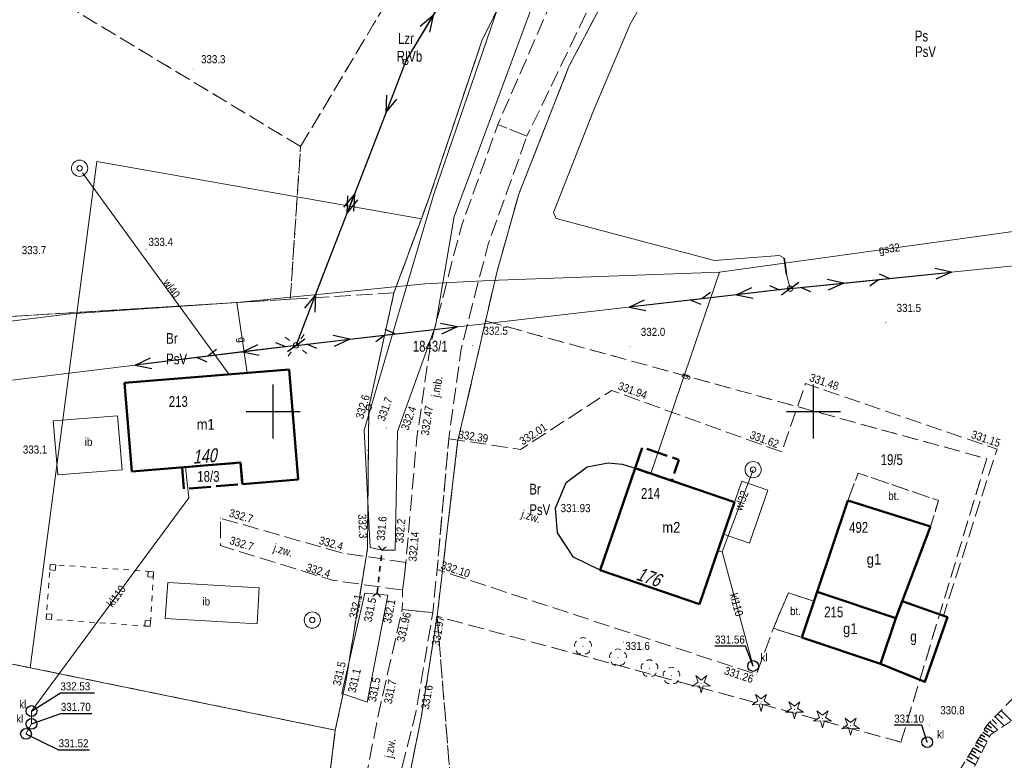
# Model space of a CAD drawing. Header units: metres. Extents: x 7523615 to 7533948, y 5492686 to 5502120.
# Tile 108 of 256: x 7529727 to 7529818, y 5497968 to 5498036. Entities that reach past the tile are written whole.
import ezdxf
from ezdxf.enums import TextEntityAlignment as Align

# ---------------------------------------------------------------- set-up
doc = ezdxf.new("R2010")
doc.units = ezdxf.units.M
for name, pattern in [('1.0_0.5', [1.5, 1, -0.5]), ('1.5_0.5', [2, 1.5, -0.5]), ('2.0_0.5', [2.5, 2, -0.5]), ('219-500', [0]), ('egkk-500', [2, 1.5, -0.5]), ('egug-500', [1, 0.5, -0.5]), ('otda_500', [1, 0.5, -0.5]), ('otkz_500', [1, 0.5, -0.5]), ('suep_nn_500', [0]), ('sutp_500', [0])]:
    doc.linetypes.add(name, pattern=pattern)
doc.layers.get('0').update_dxf_attribs({"color": 2, "lineweight": 5})
doc.styles.get("Standard").update_dxf_attribs({"font": 'Working1250', "width": 0.75})

# ---------------------------------------------------------------- blocks, each defined once
blk = doc.blocks.new('203')
at = {"linetype": 'Continuous', "lineweight": 0}
h = blk.add_hatch(color=0, dxfattribs=at)
edge = h.paths.add_edge_path()
edge.add_arc((0, 0), 0.045, 0, 360)
blk = doc.blocks.new('202')
at = {"color": 0, "linetype": 'Continuous', "lineweight": 0}
blk.add_circle((0, 0), 0.25, dxfattribs=at)
blk = doc.blocks.new('US13')
at = {"color": 0, "linetype": 'Continuous', "lineweight": 13}
for radius in [0.75, 0.25]:
    blk.add_circle((0, 0), radius, dxfattribs=at)
blk = doc.blocks.new('PW01')
at = {"linetype": 'Continuous', "lineweight": 13}
h = blk.add_hatch(color=0, dxfattribs=at)
edge = h.paths.add_edge_path()
edge.add_arc((0, 0), 0.045, 0, 360)
blk = doc.blocks.new('US15')
at = {"color": 0, "linetype": 'Continuous', "lineweight": 13}
blk.add_circle((0, 0), 0.25, dxfattribs=at)
blk = doc.blocks.new('SM01')
at = {"color": 0, "linetype": 'Continuous', "lineweight": 13}
for p, q in [((-0.53, 0.531), (-0.883, 0.884)), ((0.531, 0.531), (0.884, 0.884)), ((-0.53, -0.53), (-0.883, -0.883)), ((0.531, -0.53), (0.884, -0.883))]:
    blk.add_line(p, q, dxfattribs=at)
blk.add_circle((0, 0), 0.25, dxfattribs=at)
blk = doc.blocks.new('SUEP1')
at = {"color": 0, "linetype": 'Continuous'}
for p, q in [((0, 0), (5, 0)), ((5, 0), (3.5, 0.5)), ((5, 0), (3.5, -0.5)), ((5, 0), (15, 0)), ((15, 0), (13.5, 0.5)), ((15, 0), (13.5, -0.5))]:
    blk.add_line(p, q, dxfattribs=at)
blk = doc.blocks.new('SUTP')
at = {"color": 0, "linetype": 'Continuous'}
for p, q in [((0, 0), (0.866, 0.5)), ((0, 0), (9.232, 0)), ((1.866, -0.5), (1, 0)), ((7.366, -0.5), (8.232, 0)), ((9.232, 0), (8.366, 0.5))]:
    blk.add_line(p, q, dxfattribs=at)
blk = doc.blocks.new('IB05')
at = {"color": 0, "linetype": 'Continuous', "lineweight": 13}
for q in [(0.354, 0.354), (0.354, -0.354)]:
    blk.add_line((0, 0), q, dxfattribs=at)
blk = doc.blocks.new('OP011')
at = {"linetype": 'Continuous', "lineweight": 13}
h = blk.add_hatch(color=0, dxfattribs=at)
edge = h.paths.add_edge_path()
edge.add_arc((0, 0), 0.05, 0, 360)
at = {"color": 0, "linetype": 'Continuous', "lineweight": 13}
for p, q in [((-0.828, -0.268), (-0.283, 0.093)), ((-0.283, 0.093), (-0.512, 0.706)), ((-0.512, 0.706), (0, 0.299)), ((0, 0.299), (0.512, 0.706)), ((0.512, 0.706), (0.283, 0.093)), ((0.283, 0.093), (0.828, -0.268)), ((-0.175, -0.24), (-0.828, -0.268)), ((0, -0.87), (-0.175, -0.24)), ((0.175, -0.24), (0, -0.87)), ((0.828, -0.268), (0.175, -0.24))]:
    blk.add_line(p, q, dxfattribs=at)
blk = doc.blocks.new('OP021')
at = {"linetype": 'Continuous', "lineweight": 13}
h = blk.add_hatch(color=0, dxfattribs=at)
edge = h.paths.add_edge_path()
edge.add_arc((0, 0), 0.05, 0, 360)
at = {"color": 0, "linetype": 'Continuous', "lineweight": 13}
for centre, start, end in [((-0.38, 0.124), 121.308, 202.548), ((0, 0.4), 49.272, 130.728), ((0.38, 0.124), 337.452, 58.692), ((-0.235, -0.324), 193.221, 274.871), ((0.235, -0.324), 265.129, 346.779)]:
    blk.add_arc(centre, 0.4, start, end, dxfattribs=at)
blk = doc.blocks.new('SUKM')
at = {"color": 0, "linetype": 'Continuous'}
blk.add_circle((0, 0), 0.5, dxfattribs=at)
blk = doc.blocks.new('IB10')
at = {"color": 0, "linetype": 'Continuous', "lineweight": 13}
for p, q in [((0, 0), (0, 0.5)), ((0, 0.5), (0.5, 0.5)), ((0, 0), (0.5, 0)), ((0.5, 0), (0.5, 0.5))]:
    blk.add_line(p, q, dxfattribs=at)
blk = doc.blocks.new('RAMKA500K')
at = {"color": 0}
for p, q in [((147.5, 250), (152.5, 250)), ((150, 247.5), (150, 250)), ((197.5, 250), (202.5, 250)), ((200, 247.5), (200, 250)), ((150, 0), (150, 2.5)), ((200, 0), (200, 2.5)), ((147.5, 0), (152.5, 0)), ((197.5, 0), (202.5, 0))]:
    blk.add_line(p, q, dxfattribs=at)

msp = doc.modelspace()

# ---------------------------------------------------------------- linework, layer by layer
at = {"layer": '000 Inne (niezydentyfikowane)', "color": 7, "linetype": 'CONTINUOUS', "lineweight": 25, "flags": 128}
for points in [[(7529817.06, 5497972.03), (7529817.52, 5497971.58)], [(7529817.35, 5497972.33), (7529818.33, 5497971.37)], [(7529816.3, 5497971.25), (7529817.04, 5497970.52)], [(7529816.53, 5497971.49), (7529816.93, 5497971.1)], [(7529816.79, 5497971.75), (7529817.64, 5497970.92)], [(7529815.65, 5497970.32), (7529816.31, 5497969.93)], [(7529815.79, 5497970.54), (7529816.12, 5497970.34)], [(7529815.92, 5497970.77), (7529816.7, 5497970.3)], [(7529816.07, 5497971.02), (7529816.47, 5497970.72)], [(7529815.09, 5497969.39), (7529815.81, 5497968.95)], [(7529815.24, 5497969.63), (7529815.59, 5497969.42)], [(7529815.38, 5497969.87), (7529816.07, 5497969.45)], [(7529815.52, 5497970.1), (7529815.86, 5497969.89)], [(7529814.64, 5497968.63), (7529815.02, 5497968.4)], [(7529814.79, 5497968.89), (7529815.54, 5497968.44)], [(7529814.94, 5497969.14), (7529815.31, 5497968.92)], [(7529814.15, 5497967.82), (7529814.97, 5497967.33)], [(7529814.32, 5497968.1), (7529814.72, 5497967.86)], [(7529814.48, 5497968.37), (7529815.26, 5497967.9)]]:
    msp.add_lwpolyline(points, dxfattribs=at)
at = {"layer": '217-kontur klasyfikacyjny', "color": 7, "linetype": 'egkk-500', "lineweight": 18, "flags": 128}
for points in [[(7529769.31, 5498034.32), (7529775.93, 5498047.72)], [(7529785.21, 5498046.83), (7529777.37, 5498031.95)], [(7529752.54, 5498024.53), (7529718.16, 5498045.26)], [(7529752.54, 5498024.53), (7529760.51, 5498037.9)], [(7529764.41, 5498019.73), (7529769.31, 5498034.32)], [(7529777.37, 5498031.95), (7529772.72, 5498020.11)], [(7529751.58, 5498010.39), (7529752.54, 5498024.53)], [(7529763.71, 5498017.85), (7529764.41, 5498019.73)], [(7529772.72, 5498020.11), (7529770.72, 5498013)], [(7529761.18, 5498010.98), (7529763.71, 5498017.85)], [(7529770.72, 5498013), (7529769.66, 5498008.39)], [(7529723.77, 5498008.67), (7529751.58, 5498010.39)], [(7529761.18, 5498010.98), (7529751.58, 5498010.39)], [(7529760.08, 5498006.01), (7529761.18, 5498010.98)], [(7529769.66, 5498008.39), (7529767.07, 5497997.18)], [(7529769.66, 5498008.39), (7529816.02, 5497995.64)], [(7529758.84, 5498000.38), (7529760.08, 5498006.01)], [(7529758.72, 5497987.29), (7529758.84, 5498000.38)], [(7529767.07, 5497997.18), (7529765.17, 5497981.05)], [(7529816.02, 5497995.64), (7529808.09, 5497969.41)], [(7529756.75, 5497975.16), (7529758.72, 5497987.29)], [(7529765.17, 5497981.05), (7529763.69, 5497971.64)], [(7529766.45, 5497965.33), (7529765.17, 5497981.05)], [(7529808.09, 5497969.41), (7529765.17, 5497981.05)], [(7529727.53, 5497976.29), (7529721.91, 5497977.44)], [(7529755.75, 5497970.51), (7529727.53, 5497976.29)], [(7529755.75, 5497970.51), (7529756.75, 5497975.16)], [(7529763.69, 5497971.64), (7529759.14, 5497949.01)], [(7529754.29, 5497958.71), (7529755.75, 5497970.51)]]:
    msp.add_lwpolyline(points, dxfattribs=at)
at = {"layer": '218-kontur użytku gruntowego', "color": 7, "linetype": 'egug-500', "lineweight": 18, "flags": 128}
for points in [[(7529775.93, 5498047.72), (7529769.31, 5498034.32)], [(7529785.21, 5498046.83), (7529777.37, 5498031.95)], [(7529752.54, 5498024.53), (7529718.16, 5498045.26)], [(7529760.51, 5498037.9), (7529752.54, 5498024.53)], [(7529769.31, 5498034.32), (7529764.41, 5498019.73)], [(7529777.37, 5498031.95), (7529772.72, 5498020.11)], [(7529752.54, 5498024.53), (7529751.58, 5498010.39)], [(7529764.41, 5498019.73), (7529763.71, 5498017.85)], [(7529772.72, 5498020.11), (7529770.72, 5498013)], [(7529763.71, 5498017.85), (7529761.18, 5498010.98)], [(7529770.72, 5498013), (7529769.66, 5498008.39)], [(7529751.58, 5498010.39), (7529723.77, 5498008.67)], [(7529761.18, 5498010.98), (7529751.58, 5498010.39)], [(7529760.08, 5498006.01), (7529761.18, 5498010.98)], [(7529769.66, 5498008.39), (7529767.07, 5497997.18)], [(7529769.66, 5498008.39), (7529816.02, 5497995.64)], [(7529758.84, 5498000.38), (7529760.08, 5498006.01)], [(7529758.72, 5497987.29), (7529758.84, 5498000.38)], [(7529767.07, 5497997.18), (7529765.17, 5497981.05)], [(7529816.02, 5497995.64), (7529808.09, 5497969.41)], [(7529756.75, 5497975.16), (7529758.72, 5497987.29)], [(7529763.69, 5497971.64), (7529765.17, 5497981.05)], [(7529765.17, 5497981.05), (7529766.45, 5497965.33)], [(7529808.09, 5497969.41), (7529765.17, 5497981.05)], [(7529727.53, 5497976.29), (7529721.91, 5497977.44)], [(7529755.75, 5497970.51), (7529727.53, 5497976.29)], [(7529755.75, 5497970.51), (7529756.75, 5497975.16)], [(7529759.14, 5497949.01), (7529763.69, 5497971.64)], [(7529754.29, 5497958.71), (7529755.75, 5497970.51)]]:
    msp.add_lwpolyline(points, dxfattribs=at)
at = {"layer": '219-działka ewidencyjna', "color": 3, "linetype": '219-500', "lineweight": 18, "flags": 128}
for points in [[(7529769.31, 5498034.32), (7529775.93, 5498047.72)], [(7529777.37, 5498031.95), (7529785.21, 5498046.83)], [(7529764.41, 5498019.73), (7529769.31, 5498034.32)], [(7529772.72, 5498020.11), (7529777.37, 5498031.95)], [(7529727.53, 5497976.29), (7529733.68, 5498023.14)], [(7529733.68, 5498023.14), (7529763.71, 5498017.85)], [(7529763.71, 5498017.85), (7529764.41, 5498019.73)], [(7529770.72, 5498013), (7529772.72, 5498020.11)], [(7529761.18, 5498010.98), (7529763.71, 5498017.85)], [(7529767.07, 5497997.18), (7529770.72, 5498013)], [(7529758.84, 5498000.38), (7529761.18, 5498010.98)], [(7529758.72, 5497987.29), (7529758.84, 5498000.38)], [(7529765.17, 5497981.05), (7529767.07, 5497997.18)], [(7529756.75, 5497975.16), (7529758.72, 5497987.29)], [(7529705.54, 5497980.79), (7529727.53, 5497976.29)], [(7529763.69, 5497971.64), (7529765.17, 5497981.05)], [(7529727.53, 5497976.29), (7529755.75, 5497970.51)], [(7529755.75, 5497970.51), (7529756.75, 5497975.16)], [(7529759.14, 5497949.01), (7529763.69, 5497971.64)], [(7529753.29, 5497950.59), (7529755.75, 5497970.51)]]:
    msp.add_lwpolyline(points, dxfattribs=at)
at = {"layer": '312-budynek ewidencyjny', "color": 7, "linetype": 'CONTINUOUS', "lineweight": 50, "flags": 128}
for points in [[(7529736.26, 5498002.65), (7529751.47, 5498003.9)], [(7529751.47, 5498003.9), (7529752.31, 5497993.71)], [(7529736.93, 5497994.45), (7529736.26, 5498002.65)], [(7529746.99, 5497995.28), (7529736.93, 5497994.45)], [(7529747.15, 5497993.29), (7529746.99, 5497995.28)], [(7529780.26, 5497985.31), (7529783.49, 5497994.75)], [(7529783.49, 5497994.75), (7529792.68, 5497991.61)], [(7529752.31, 5497993.71), (7529747.15, 5497993.29)], [(7529792.68, 5497991.61), (7529789.45, 5497982.17)], [(7529800.33, 5497983.32), (7529803.17, 5497991.76)], [(7529803.17, 5497991.76), (7529810.82, 5497989.37)], [(7529810.82, 5497989.37), (7529807.61, 5497980.89)], [(7529789.45, 5497982.17), (7529780.26, 5497985.31)], [(7529798.92, 5497979.09), (7529800.33, 5497983.32)], [(7529800.33, 5497983.32), (7529807.61, 5497980.89)], [(7529807.61, 5497980.89), (7529806.2, 5497976.66)], [(7529806.2, 5497976.66), (7529798.92, 5497979.09)]]:
    msp.add_lwpolyline(points, dxfattribs=at)
at = {"layer": '352-schody', "color": 7, "linetype": 'CONTINUOUS', "lineweight": 18, "flags": 128}
msp.add_lwpolyline([(7529791.66, 5497988.64), (7529793.35, 5497993.56), (7529795.76, 5497992.73), (7529794.08, 5497987.81)], close=True, dxfattribs=at)
msp.add_lwpolyline([(7529791.66, 5497988.64), (7529793.35, 5497993.56), (7529795.76, 5497992.73), (7529794.08, 5497987.81)], close=True, dxfattribs=at)
at = {"layer": 'blok - nawis', "color": 7, "linetype": '2.0_0.5', "lineweight": 50, "flags": 128}
for points in [[(7529783.49, 5497994.75), (7529784.16, 5497996.7), (7529787.55, 5497995.54), (7529786.88, 5497993.59)], [(7529741.57, 5497994.83), (7529741.73, 5497992.84), (7529747.15, 5497993.29), (7529746.99, 5497995.28)]]:
    msp.add_lwpolyline(points, close=True, dxfattribs=at)
at = {"layer": 'budynek', "color": 7, "linetype": 'CONTINUOUS', "lineweight": 50, "flags": 128}
msp.add_lwpolyline([(7529808.2, 5497982.45), (7529812.38, 5497980.96), (7529810.3, 5497974.98), (7529806.2, 5497976.66), (7529807.61, 5497980.89)], close=True, dxfattribs=at)
at = {"layer": 'inna budowla', "color": 7, "linetype": 'CONTINUOUS', "lineweight": 18, "flags": 128}
for points in [[(7529729.64, 5497999.13), (7529735.59, 5497999.61), (7529736.03, 5497994.61), (7529730.07, 5497994.15)], [(7529740.25, 5497984.18), (7529748.71, 5497983.7), (7529748.52, 5497980.34), (7529740.01, 5497980.84)]]:
    msp.add_lwpolyline(points, close=True, dxfattribs=at)
at = {"layer": 'jezdnia', "color": 7, "linetype": '1.5_0.5', "lineweight": 18, "flags": 128}
for points in [[(7529773.48, 5498025.48), (7529770.79, 5498026.57), (7529778.45, 5498044.14), (7529782.41, 5498044.07)], [(7529764.77, 5497981.39), (7529761.95, 5497981.67), (7529761.98, 5497983.48), (7529762.28, 5497986.04), (7529763.3, 5497997.61), (7529764.56, 5498006.22), (7529767.42, 5498017.16), (7529770.79, 5498026.57), (7529773.48, 5498025.48), (7529769.89, 5498015.5), (7529767.39, 5498005.81), (7529766.25, 5497997.49), (7529765.17, 5497985.37)], [(7529766.25, 5497997.49), (7529772.9, 5497996.5), (7529781.33, 5498001.96), (7529797.05, 5497996.26), (7529799.26, 5498002.6), (7529816.98, 5497996.53), (7529812.01, 5497981.1), (7529808.2, 5497982.45), (7529810.82, 5497989.37), (7529811.57, 5497991.77), (7529804.12, 5497994.3), (7529803.17, 5497991.76), (7529800.33, 5497983.32), (7529800.04, 5497982.44), (7529797.67, 5497983.23), (7529796.28, 5497979.94), (7529798.92, 5497979.09), (7529796.28, 5497979.94), (7529794.71, 5497975.68), (7529765.17, 5497985.37)], [(7529762.28, 5497986.04), (7529756.47, 5497986.88), (7529745.14, 5497990.13), (7529745.12, 5497987.6), (7529755.45, 5497984.39), (7529761.98, 5497983.48)], [(7529761.95, 5497981.67), (7529764.77, 5497981.39), (7529763.23, 5497972.31), (7529758.8, 5497954.4), (7529757.34, 5497946.49), (7529754.13, 5497919.66), (7529750.53, 5497897.07), (7529746.67, 5497880.32), (7529741.98, 5497871.4), (7529739.52, 5497872.2), (7529742.24, 5497880.75), (7529747.25, 5497899.18), (7529751.41, 5497920.43), (7529754.54, 5497946.52), (7529756.37, 5497955.14), (7529759.99, 5497973.17)]]:
    msp.add_lwpolyline(points, close=True, dxfattribs=at)
at = {"layer": 'krawężnik', "color": 7, "linetype": 'CONTINUOUS', "lineweight": 25, "flags": 128}
msp.add_lwpolyline([(7529780.26, 5497985.31), (7529777.8, 5497986.52), (7529776.32, 5497988.77), (7529776.12, 5497991.07), (7529777.11, 5497993.42), (7529779.06, 5497994.88), (7529781, 5497995.27), (7529782.3, 5497995.12), (7529783.49, 5497994.75)], dxfattribs=at)
at = {"layer": 'obszar utwardzony', "color": 7, "linetype": '1.5_0.5', "lineweight": 18, "flags": 128}
for points in [[(7529803.17, 5497991.76), (7529804.12, 5497994.3), (7529811.57, 5497991.77), (7529810.82, 5497989.37)], [(7529798.92, 5497979.09), (7529796.28, 5497979.94), (7529797.67, 5497983.23), (7529800.04, 5497982.44)]]:
    msp.add_lwpolyline(points, close=True, dxfattribs=at)
at = {"layer": 'obudowa ochronna przewodu', "color": 7, "linetype": 'CONTINUOUS', "lineweight": 35, "flags": 128}
msp.add_lwpolyline([(7529797.29, 5498014.21), (7529797.51, 5498012.7)], dxfattribs=at)
at = {"layer": 'przepust', "color": 7, "linetype": 'otkz_500', "lineweight": 35, "flags": 128}
msp.add_lwpolyline([(7529759.62, 5497983.21), (7529760.07, 5497987.17)], dxfattribs=at)
at = {"layer": 'przewód elektroenergetyczny niskiego napięcia', "color": 1, "linetype": 'suep_nn_500', "lineweight": 18, "flags": 128}
for points in [[(7529777.07, 5498057.07), (7529762.24, 5498032.37)], [(7529762.24, 5498032.37), (7529752.12, 5498006.13)], [(7529752.12, 5498006.13), (7529762.24, 5498032.37)], [(7529839.24, 5498015.6), (7529797.83, 5498011.38)], [(7529797.83, 5498011.38), (7529752.12, 5498006.13)], [(7529752.12, 5498006.13), (7529708.61, 5498000.81)], [(7529708.61, 5498000.81), (7529752.12, 5498006.13)]]:
    msp.add_lwpolyline(points, dxfattribs=at)
at = {"layer": 'przewód elektroenergetyczny podziemny', "color": 7, "linetype": 'CONTINUOUS', "lineweight": 18, "flags": 128}
msp.add_lwpolyline([(7529797.83, 5498011.38), (7529797.51, 5498012.7), (7529797.29, 5498014.21), (7529796.86, 5498014.45), (7529790.82, 5498013.98), (7529776.19, 5498017.88), (7529775.94, 5498018.42), (7529779.61, 5498027.76), (7529783.03, 5498035.85), (7529791.16, 5498050.13)], dxfattribs=at)
at = {"layer": 'przewód gazowy', "color": 7, "linetype": 'CONTINUOUS', "lineweight": 18, "flags": 128}
for points in [[(7530016.36, 5498040.68), (7529919.65, 5498030.36), (7529885.85, 5498025.86), (7529871.28, 5498023.76), (7529850.08, 5498021.06), (7529791.3, 5498012.9), (7529770.03, 5498012.12), (7529764.03, 5498011.81), (7529746.64, 5498010.11), (7529731.22, 5498009.04), (7529716.44, 5498007.24), (7529716.05, 5498007.19), (7529708.05, 5498006.14)], [(7529784.93, 5497994.26), (7529791.3, 5498012.9)], [(7529747.59, 5498003.58), (7529746.64, 5498010.11)]]:
    msp.add_lwpolyline(points, dxfattribs=at)
at = {"layer": 'przewód kanalizacyjny', "color": 7, "linetype": 'CONTINUOUS', "lineweight": 18, "flags": 128}
for points in [[(7529741.9, 5497994.86), (7529742.19, 5497992.02), (7529727.64, 5497972.28), (7529727.64, 5497971.09), (7529727.13, 5497970.17)], [(7529791.14, 5497987.1), (7529791.54, 5497987.02), (7529794.41, 5497976.45)]]:
    msp.add_lwpolyline(points, dxfattribs=at)
at = {"layer": 'przewód telekomunikacyjny napowietrzny', "color": 30, "linetype": 'sutp_500', "lineweight": 18, "flags": 128}
for points in [[(7529797.83, 5498011.38), (7529839.24, 5498015.6)], [(7529752.12, 5498006.13), (7529797.83, 5498011.38)], [(7529708.61, 5498000.81), (7529752.12, 5498006.13)]]:
    msp.add_lwpolyline(points, dxfattribs=at)
at = {"layer": 'przewód wodociągowy', "color": 7, "linetype": 'CONTINUOUS', "lineweight": 18, "flags": 128}
for points in [[(7529732.35, 5498022.1), (7529745.92, 5498003.44)], [(7529794.41, 5497994.62), (7529791.54, 5497987.02), (7529791.14, 5497987.1)]]:
    msp.add_lwpolyline(points, dxfattribs=at)
at = {"layer": 'rzędna-Atr2', "color": 7, "flags": 128}
for points in [[(7529794.41, 5497976.45), (7529793.7, 5497978.29), (7529790.878, 5497978.29)], [(7529727.64, 5497972.28), (7529730.31, 5497973.96), (7529733.456, 5497973.96)], [(7529727.64, 5497971.09), (7529730.36, 5497972.06), (7529733.208, 5497972.06)], [(7529810.52, 5497969.4), (7529810.02, 5497970.97), (7529807.464, 5497970.97)], [(7529727.13, 5497970.17), (7529730.15, 5497968.69), (7529733.004, 5497968.69)]]:
    msp.add_lwpolyline(points, dxfattribs=at)
at = {"layer": 'rów przydrożny (poligon)', "color": 7, "linetype": 'CONTINUOUS', "lineweight": 18, "flags": 128}
for points in [[(7529775.16, 5498040.33), (7529773.83, 5498037.2), (7529766.76, 5498018.05), (7529765.01, 5498007.93), (7529761.49, 5497998.17), (7529761.3, 5497987.18), (7529760.07, 5497987.17), (7529758.97, 5497987.43), (7529758.43, 5497998.28), (7529764.87, 5498020.11), (7529771.12, 5498038.4), (7529772.99, 5498042.11), (7529776.42, 5498047.82), (7529777.83, 5498047)], [(7529758.69, 5497973.11), (7529757.46, 5497973.52), (7529756.34, 5497973.9), (7529758.48, 5497983.18), (7529760.6, 5497983.02)]]:
    msp.add_lwpolyline(points, close=True, dxfattribs=at)
at = {"layer": 'skarpa nieumocniona', "color": 7, "linetype": '1.0_0.5', "lineweight": 18, "flags": 128}
msp.add_lwpolyline([(7529773.66, 5497944.97), (7529791.81, 5497941.12), (7529805.05, 5497952.68), (7529816.08, 5497971.03), (7529823.9, 5497979.01), (7529830.75, 5497984.59), (7529863.7, 5497995.37), (7529942.13, 5497999.34), (7529963.67, 5497991.66), (7529978.2, 5497989.25), (7530010.22, 5497983.66), (7530079, 5498014.41), (7530087.01, 5498016.52), (7530101.62, 5498018.66), (7530137.89, 5498002.42), (7530153.3, 5497986.52), (7530171.71, 5497975.16), (7530183.75, 5497966.81), (7530195.09, 5497960.3), (7530208.15, 5497962.05), (7530232.11, 5497985.01), (7530249.04, 5497991.55), (7530269.14, 5497989.86), (7530279.2, 5497995.49), (7530298.15, 5498001.46), (7530301.96, 5498001.89), (7530291.81, 5497997.59), (7530278.68, 5497993.15), (7530269.2, 5497984.47), (7530250.53, 5497987.21), (7530237.16, 5497983.8), (7530209.92, 5497958.83), (7530207.02, 5497957.14), (7530194.25, 5497956.6), (7530173.65, 5497967.43), (7530150.05, 5497984.1), (7530100.63, 5498012.2), (7530087.03, 5498011.65), (7530008.86, 5497977.07), (7529965.46, 5497985.17), (7529941.53, 5497993.5), (7529862.97, 5497989.86), (7529831.82, 5497980.25), (7529816.41, 5497970.11), (7529805.98, 5497949.97), (7529794.45, 5497938.31), (7529774.46, 5497939.9)], close=True, dxfattribs=at)
msp.add_lwpolyline([(7529773.66, 5497944.97), (7529791.81, 5497941.12), (7529805.05, 5497952.68), (7529816.08, 5497971.03), (7529823.9, 5497979.01), (7529830.75, 5497984.59), (7529863.7, 5497995.37), (7529942.13, 5497999.34), (7529963.67, 5497991.66), (7529978.2, 5497989.25), (7530010.22, 5497983.66), (7530079, 5498014.41), (7530087.01, 5498016.52), (7530101.62, 5498018.66), (7530137.89, 5498002.42), (7530153.3, 5497986.52), (7530171.71, 5497975.16), (7530183.75, 5497966.81), (7530195.09, 5497960.3), (7530208.15, 5497962.05), (7530232.11, 5497985.01), (7530249.04, 5497991.55), (7530269.14, 5497989.86), (7530279.2, 5497995.49), (7530298.15, 5498001.46), (7530301.96, 5498001.89), (7530291.81, 5497997.59), (7530278.68, 5497993.15), (7530269.2, 5497984.47), (7530250.53, 5497987.21), (7530237.16, 5497983.8), (7530209.92, 5497958.83), (7530207.02, 5497957.14), (7530194.25, 5497956.6), (7530173.65, 5497967.43), (7530150.05, 5497984.1), (7530100.63, 5498012.2), (7530087.03, 5498011.65), (7530008.86, 5497977.07), (7529965.46, 5497985.17), (7529941.53, 5497993.5), (7529862.97, 5497989.86), (7529831.82, 5497980.25), (7529816.41, 5497970.11), (7529805.98, 5497949.97), (7529794.45, 5497938.31), (7529774.46, 5497939.9)], close=True, dxfattribs=at)
at = {"layer": 'wiata', "color": 7, "linetype": 'otda_500', "lineweight": 18, "flags": 128}
msp.add_lwpolyline([(7529728.99, 5497980.79), (7529738.62, 5497980.12), (7529738.93, 5497985.18), (7529729.38, 5497985.84)], close=True, dxfattribs=at)

# ---------------------------------------------------------------- block references
at = {"layer": '202-punkt graniczny', "color": 7, "linetype": 'CONTINUOUS', "lineweight": 18}
msp.add_blockref('202', (7529758.84, 5498000.38), dxfattribs=at)
at = {"layer": '203-punkt graniczny', "color": 3, "linetype": 'CONTINUOUS', "lineweight": 18}
for p in [(7529769.31, 5498034.32), (7529777.37, 5498031.95), (7529733.68, 5498023.14), (7529764.41, 5498019.73), (7529772.72, 5498020.11), (7529763.71, 5498017.85), (7529770.72, 5498013), (7529761.18, 5498010.98), (7529767.07, 5497997.18), (7529758.72, 5497987.29), (7529765.17, 5497981.05), (7529727.53, 5497976.29), (7529756.75, 5497975.16), (7529763.69, 5497971.64), (7529755.75, 5497970.51)]:
    msp.add_blockref('203', p, dxfattribs=at)
at = {"layer": 'drzewo iglaste', "color": 7, "linetype": 'CONTINUOUS', "lineweight": 18}
for p in [(7529789.61, 5497974.85), (7529795.14, 5497973.12), (7529798.23, 5497972.43), (7529800.83, 5497971.6), (7529803.43, 5497970.91)]:
    msp.add_blockref('OP011', p, dxfattribs=at)
at = {"layer": 'drzewo liściaste', "color": 7, "linetype": 'CONTINUOUS', "lineweight": 18}
for p in [(7529778.66, 5497978.29), (7529781.9, 5497977.24), (7529784.82, 5497976.23), (7529786.85, 5497975.54)]:
    msp.add_blockref('OP021', p, dxfattribs=at)
at = {"layer": 'latarnia', "color": 7, "linetype": 'CONTINUOUS', "lineweight": 18, "rotation": 8.276}
msp.add_blockref('SM01', (7529752.12, 5498006.13), dxfattribs=at)
at = {"layer": 'osadnik  szambo', "color": 7, "linetype": 'CONTINUOUS', "lineweight": 18}
for p in [(7529794.41, 5497976.45), (7529727.64, 5497972.28), (7529727.64, 5497971.09), (7529727.13, 5497970.17), (7529810.52, 5497969.4)]:
    msp.add_blockref('SUKM', p, dxfattribs=at)
at = {"layer": 'pikieta naturalna', "color": 7, "linetype": 'CONTINUOUS', "lineweight": 13}
for p in [(7529742.61, 5498031.71), (7529738.25, 5498015.02), (7529806.69, 5498008.22), (7529768.46, 5498006.11), (7529783.02, 5498006), (7529760.47, 5497998.49), (7529758.43, 5497998.28), (7529761.49, 5497998.17), (7529745.14, 5497990.13), (7529745.12, 5497987.6), (7529756.47, 5497986.88), (7529758.97, 5497987.43), (7529760.07, 5497987.17), (7529761.3, 5497987.18), (7529755.45, 5497984.39), (7529758.48, 5497983.18), (7529759.62, 5497983.21), (7529760.6, 5497983.02), (7529782.4, 5497978.66), (7529756.34, 5497973.9), (7529757.46, 5497973.52), (7529758.69, 5497973.11), (7529759.99, 5497973.17), (7529763.23, 5497972.31), (7529810.72, 5497970.98)]:
    msp.add_blockref('PW01', p, dxfattribs=at)
at = {"layer": 'pikieta sztuczna', "color": 7, "linetype": 'CONTINUOUS', "lineweight": 13}
for p in [(7529799.26, 5498002.6), (7529781.33, 5498001.96), (7529763.3, 5497997.61), (7529766.25, 5497997.49), (7529772.9, 5497996.5), (7529797.05, 5497996.26), (7529816.98, 5497996.53), (7529776.12, 5497991.07), (7529762.28, 5497986.04), (7529765.17, 5497985.37), (7529761.95, 5497981.67), (7529764.77, 5497981.39), (7529794.71, 5497975.68)]:
    msp.add_blockref('PW01', p, dxfattribs=at)
at = {"layer": 'przepust', "color": 7, "linetype": 'CONTINUOUS', "lineweight": 35}
for p, rotation in [((7529760.07, 5497987.17), 443.517), ((7529759.62, 5497983.21), 263.517)]:
    msp.add_blockref('IB05', p, dxfattribs=dict(at, rotation=rotation))
at = {"layer": 'przewód elektroenergetyczny niskiego napięcia', "color": 1, "linetype": 'CONTINUOUS', "lineweight": 18}
for p, rotation in [((7529762.24, 5498032.37), 59.019), ((7529762.24, 5498032.37), 248.91), ((7529752.12, 5498006.13), 68.91), ((7529797.83, 5498011.38), 5.819), ((7529797.83, 5498011.38), 186.552), ((7529752.12, 5498006.13), 6.552), ((7529752.12, 5498006.13), 186.971)]:
    msp.add_blockref('SUEP1', p, dxfattribs=dict(at, rotation=rotation))
at = {"layer": 'przewód telekomunikacyjny napowietrzny', "color": 30, "linetype": 'CONTINUOUS', "lineweight": 18}
for p, rotation in [((7529797.83, 5498011.38), 5.819), ((7529797.83, 5498011.38), 186.552), ((7529752.12, 5498006.13), 6.552), ((7529752.12, 5498006.13), 186.971)]:
    msp.add_blockref('SUTP', p, dxfattribs=dict(at, rotation=rotation))
at = {"layer": 'rzędna', "color": 7, "linetype": 'CONTINUOUS', "lineweight": 18}
for p in [(7529794.41, 5497976.45), (7529727.64, 5497972.28), (7529727.64, 5497971.09), (7529727.13, 5497970.17), (7529810.52, 5497969.4)]:
    msp.add_blockref('PW01', p, dxfattribs=at)
at = {"layer": 'studnia zwykła', "color": 7, "linetype": 'CONTINUOUS', "lineweight": 18}
for p in [(7529732.09, 5498022.52), (7529794.41, 5497994.62), (7529753.62, 5497980.7)]:
    msp.add_blockref('US13', p, dxfattribs=at)
at = {"layer": 'słup przewodów napowietrznych', "color": 7, "linetype": 'CONTINUOUS', "lineweight": 18}
for p in [(7529762.24, 5498032.37), (7529797.83, 5498011.38)]:
    msp.add_blockref('US15', p, dxfattribs=at)
at = {"layer": 'wiata', "color": 7, "linetype": 'CONTINUOUS', "lineweight": 18}
for p, rotation in [((7529729.38, 5497985.84), 265.584), ((7529738.93, 5497985.18), 176.047), ((7529728.99, 5497980.79), 356.02), ((7529738.62, 5497980.12), 86.494)]:
    msp.add_blockref('IB10', p, dxfattribs=dict(at, rotation=rotation))
at = {"layer": 'Wstawianie ramki sekcyjnej z opisem', "color": 7, "linetype": 'CONTINUOUS', "lineweight": 13}
for p in [(7529600, 5498000), (7529600, 5497750)]:
    msp.add_blockref('RAMKA500K', p, dxfattribs=at)

# ---------------------------------------------------------------- texts
at = {"layer": '209-oznaczenie konturu klasyfikacyjnego', "color": 7, "linetype": 'CONTINUOUS', "lineweight": 18, "width": 0.79}
for s, p in [('RIVb', (7529761.44, 5498033.38)), ('PsV', (7529809.39, 5498033.82)), ('PsV', (7529740.1, 5498005.37)), ('PsV', (7529773.7, 5497991.42))]:
    msp.add_text(s, height=1, dxfattribs=at).set_placement(p, align=Align.TOP_LEFT)
at = {"layer": '210-oznaczenie konturu użytku gruntowego', "color": 7, "linetype": 'CONTINUOUS', "lineweight": 18, "width": 0.79}
for s, p in [('Lzr', (7529761.55, 5498034.03)), ('Ps', (7529809.37, 5498034.26)), ('Br', (7529740.1, 5498006.27)), ('Br', (7529773.7, 5497992.32))]:
    msp.add_text(s, height=1, dxfattribs=at).set_placement(p)
at = {"layer": '211-numer działki ewidencyjnej', "color": 3, "linetype": 'CONTINUOUS', "lineweight": 18, "width": 0.79}
for s, p in [('1843/1', (7529762.92, 5498006.55)), ('19/5', (7529806.21, 5497996.05)), ('18/3', (7529742.98, 5497994.5))]:
    msp.add_text(s, height=1, dxfattribs=at).set_placement(p, align=Align.TOP_LEFT)
at = {"layer": '238-Punkt adresowy budynku', "color": 7, "linetype": 'CONTINUOUS', "lineweight": 25, "oblique": 15, "width": 0.79}
for s, rotation, p in [('140', 4.715, (7529743.69, 5497995.26)), ('176', 341.133, (7529784.54, 5497984.11))]:
    msp.add_text(s, height=1.25, rotation=rotation, dxfattribs=at).set_placement(p, align=Align.CENTER)
at = {"layer": '312-oznaczenie budynku ewidencyjnego', "color": 7, "linetype": 'CONTINUOUS', "lineweight": 18, "width": 0.79}
for s, p in [('213', (7529740.34, 5498000.43)), ('214', (7529784.03, 5497991.92)), ('492', (7529803.29, 5497988.78)), ('215', (7529800.99, 5497980.95))]:
    msp.add_text(s, height=1, dxfattribs=at).set_placement(p)
at = {"layer": '312-oznaczenie budynku ewidencyjnego-Atr117', "color": 7, "width": 0.9}
for s, p in [('m1', (7529743.76, 5497998.81)), ('m2', (7529786.84, 5497989.28)), ('g1', (7529805.59, 5497986.33)), ('g1', (7529803.4, 5497979.91))]:
    msp.add_text(s, height=1, dxfattribs=at).set_placement(p, align=Align.MIDDLE_CENTER)
at = {"layer": 'budynek-Atr117', "color": 7, "width": 0.8}
msp.add_text('g', height=1, dxfattribs=at).set_placement((7529808.95, 5497978.69))
at = {"layer": 'inna budowla-Atr17', "color": 7, "width": 0.9}
for p in [(7529732.57, 5497996.82), (7529743.46, 5497982.05)]:
    msp.add_text('ib', height=0.75, dxfattribs=at).set_placement(p)
at = {"layer": 'jezdnia-Atr17', "color": 7, "width": 0.9}
for s, rotation, p in [('j.mb.', 80.095, (7529765.35, 5498001.28)), ('j.zw.', 341.839, (7529772.89, 5497990.21)), ('j.zw.', -17.262, (7529749.96, 5497987.08)), ('j.zw.', 80.283, (7529761.04, 5497967.89))]:
    msp.add_text(s, height=0.75, rotation=rotation, dxfattribs=at).set_placement(p)
at = {"layer": 'obszar utwardzony-Atr17', "color": 7, "width": 0.9}
for p in [(7529806.91, 5497991.82), (7529797.83, 5497981.16)]:
    msp.add_text('bt.', height=0.75, dxfattribs=at).set_placement(p)
at = {"layer": 'osadnik  szambo-Atr17', "color": 7, "width": 0.9}
for p in [(7529795.09, 5497976.87), (7529726.5, 5497972.53), (7529726.23, 5497971.19), (7529811.43, 5497969.75)]:
    msp.add_text('kl', height=0.75, dxfattribs=at).set_placement(p)
at = {"layer": 'pikieta naturalna-Atr2', "color": 7, "width": 0.9}
for s, p in [('333.3', (7529743.33, 5498032.24)), ('333.4', (7529738.47, 5498015.33)), ('333.7', (7529726.74, 5498014.57)), ('331.5', (7529807.69, 5498009.22)), ('332.5', (7529769.46, 5498007.11)), ('332.0', (7529784.02, 5498007)), ('333.1', (7529726.84, 5497996.11)), ('331.6', (7529782.59, 5497977.93)), ('330.8', (7529811.72, 5497971.98))]:
    msp.add_text(s, height=0.75, dxfattribs=at).set_placement(p)
for s, rotation, p in [('332.6', 73.564, (7529758.32, 5497999.26)), ('331.7', 70.168, (7529760.3, 5497999.05)), ('332.4', 70.168, (7529762.5, 5497998.2)), ('332.7', 343.994, (7529745.85, 5497990.29)), ('332.3', 272.849, (7529757.86, 5497990.5)), ('331.6', 84.962, (7529760.31, 5497988.02)), ('332.2', 84.962, (7529762.04, 5497987.79)), ('332.7', -17.262, (7529745.9, 5497987.76)), ('332.4', 343.994, (7529754.18, 5497987.76)), ('332.4', -17.262, (7529752.99, 5497985.26)), ('332.1', 77.014, (7529757.74, 5497980.8)), ('331.5', 79.091, (7529759.12, 5497980.48)), ('332.1', 79.091, (7529760.9, 5497980.34)), ('331.5', 77.014, (7529756.23, 5497974.55)), ('331.1', 77.015, (7529757.62, 5497973.91)), ('331.5', 78.647, (7529759.5, 5497973.09)), ('331.7', 78.647, (7529760.97, 5497972.89)), ('331.6', 80.374, (7529764.41, 5497972.4))]:
    msp.add_text(s, height=0.75, rotation=rotation, dxfattribs=at).set_placement(p)
at = {"layer": 'pikieta sztuczna-Atr2', "color": 7, "width": 0.9}
for s, rotation, p in [('331.48', -18.909, (7529799.56, 5498002.85)), ('331.94', -19.93, (7529781.83, 5498002.07)), ('332.47', 81.674, (7529764.4, 5497997.75)), ('332.01', 32.931, (7529773.1, 5497996.86)), ('332.39', -8.468, (7529767.1, 5497997.53)), ('331.62', -19.93, (7529794.03, 5497997.54)), ('331.15', -18.909, (7529814.52, 5497997.58)), ('332.14', 84.962, (7529763.26, 5497986.09)), ('332.10', 341.839, (7529765.44, 5497985.47)), ('331.96', 77.015, (7529762.14, 5497978.63)), ('331.97', 80.374, (7529765.39, 5497978.28)), ('331.26', 341.839, (7529791.67, 5497975.71))]:
    msp.add_text(s, height=0.75, rotation=rotation, dxfattribs=at).set_placement(p)
msp.add_text('331.93', height=0.75, dxfattribs=at).set_placement((7529776.6, 5497990.69))
at = {"layer": 'przewód gazowy-Atr1', "color": 7, "width": 0.9}
for s, rotation, p in [('gs32', 7.903, (7529806.04, 5498014.95)), ('g', -81.716, (7529747.11, 5498006.9)), ('g', 71.126, (7529787.94, 5498003.06))]:
    msp.add_text(s, height=0.75, rotation=rotation, dxfattribs=at).set_placement(p, align=Align.MIDDLE_LEFT)
at = {"layer": 'przewód kanalizacyjny-Atr1', "color": 7, "width": 0.9}
for rotation, p in [(53.607, (7529734.84, 5497982.05)), (-74.809, (7529792.59, 5497983.17))]:
    msp.add_text('kl110', height=0.75, rotation=rotation, dxfattribs=at).set_placement(p, align=Align.MIDDLE_LEFT)
at = {"layer": 'przewód wodociągowy-Atr1', "color": 7, "width": 0.9}
msp.add_text('wl40', height=0.75, rotation=306.031, dxfattribs=at).set_placement((7529739.75, 5498011.92))
msp.add_text('wl32', height=0.75, rotation=69.312, dxfattribs=at).set_placement((7529793, 5497990.89), align=Align.MIDDLE_LEFT)
at = {"layer": 'rzędna-Atr2', "color": 7, "width": 0.9}
for s, p in [('331.56', (7529790.878, 5497978.298)), ('332.53', (7529730.31, 5497973.968)), ('331.70', (7529730.36, 5497972.067)), ('331.10', (7529807.464, 5497970.978)), ('331.52', (7529730.15, 5497968.698))]:
    msp.add_text(s, height=0.75, dxfattribs=at).set_placement(p, align=Align.BOTTOM_LEFT)

doc.saveas('drawing.dxf')
